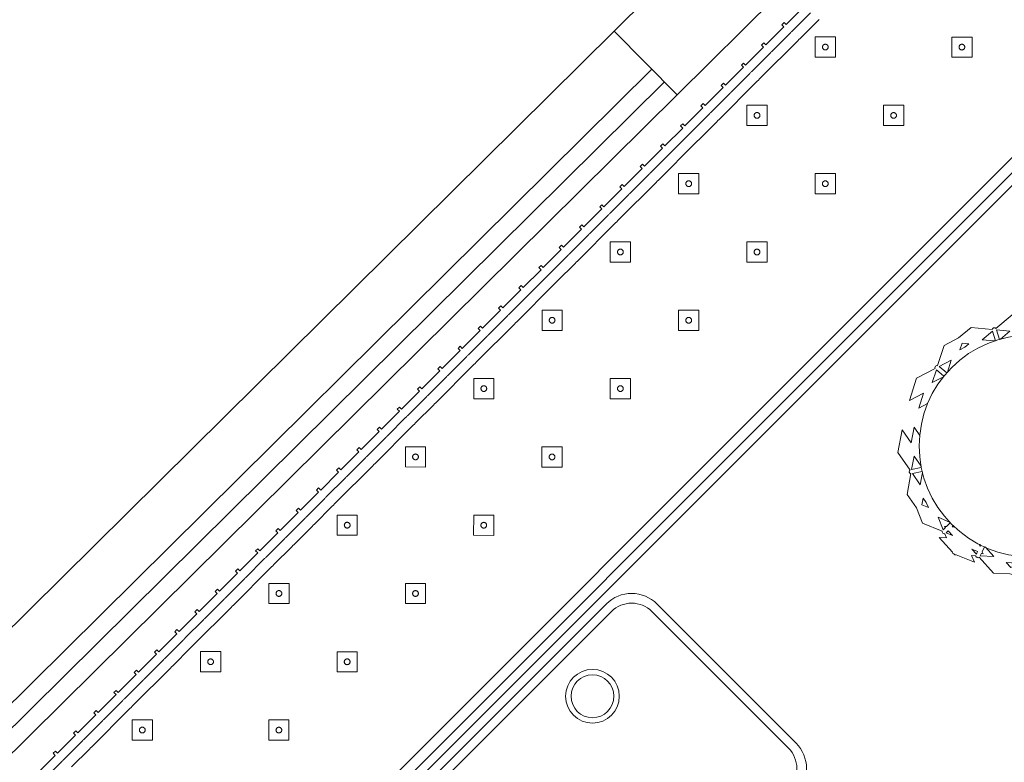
# Model space of a CAD drawing. Header units: metres. Extents: x 2232.4 to 2275.2, y 411.9 to 437.5.
# Tile 5 of 16: x 2241.7 to 2244.5, y 434.3 to 436.4. Entities that reach past the tile are written whole.
import ezdxf

# ---------------------------------------------------------------- set-up
doc = ezdxf.new("R2010")
doc.units = ezdxf.units.M
doc.layers.add('DOOR', color=5, linetype='Continuous')
doc.layers.add('WALL NEW', color=40, linetype='Continuous')
for name, color, linetype, lineweight in [('NC_N1_BANQUETTES', 7, 'Continuous', 13), ('NC_N1_PLANTS', 7, 'Continuous', 13), ('NC_N1_TABLES', 7, 'Continuous', 13)]:
    doc.layers.add(name, color=color, linetype=linetype, lineweight=lineweight)

# ---------------------------------------------------------------- blocks, each defined once
blk = doc.blocks.new('RP_MODERN_EXTENDED_TRIANGLE_L')
at = {"color": 0, "linetype": 'Continuous', "lineweight": -2}
for points in [[(3.96, 0.035), (3.889, 0.035), (3.889, 0.027), (3.88, 0.027), (3.88, 0.035), (3.809, 0.035), (3.809, 0.027), (3.8, 0.027), (3.8, 0.035), (3.729, 0.035), (3.729, 0.027), (3.72, 0.027), (3.72, 0.035), (3.649, 0.035), (3.649, 0.027), (3.64, 0.027), (3.64, 0.035), (3.569, 0.035), (3.569, 0.027), (3.56, 0.027), (3.56, 0.035), (3.489, 0.035), (3.489, 0.027), (3.48, 0.027), (3.48, 0.035), (3.409, 0.035), (3.409, 0.027), (3.4, 0.027), (3.4, 0.035), (3.329, 0.035), (3.329, 0.027), (3.32, 0.027), (3.32, 0.035), (3.249, 0.035), (3.249, 0.027), (3.24, 0.027), (3.24, 0.035), (3.169, 0.035), (3.169, 0.027), (3.16, 0.027), (3.16, 0.035), (3.089, 0.035), (3.089, 0.027), (3.08, 0.027), (3.08, 0.035), (3.009, 0.035), (3.009, 0.027), (3, 0.027), (3, 0.035), (2.929, 0.035), (2.929, 0.027), (2.92, 0.027), (2.92, 0.035), (2.849, 0.035), (2.849, 0.027), (2.84, 0.027), (2.84, 0.035), (2.769, 0.035), (2.769, 0.027), (2.76, 0.027), (2.76, 0.035), (2.689, 0.035), (2.689, 0.027), (2.68, 0.027), (2.68, 0.035), (2.609, 0.035), (2.609, 0.027), (2.6, 0.027), (2.6, 0.035), (2.529, 0.035), (2.529, 0.027), (2.52, 0.027), (2.52, 0.035), (2.449, 0.035), (2.449, 0.027), (2.44, 0.027), (2.44, 0.035), (2.369, 0.035), (2.369, 0.027), (2.36, 0.027), (2.36, 0.035), (2.289, 0.035), (2.289, 0.027), (2.28, 0.027), (2.28, 0.035), (2.209, 0.035), (2.209, 0.027), (2.2, 0.027), (2.2, 0.035), (2.129, 0.035), (2.129, 0.027), (2.12, 0.027), (2.12, 0.035), (2.049, 0.035), (2.049, 0.027), (2.04, 0.027), (2.04, 0.035), (1.969, 0.035), (1.969, 0.027), (1.96, 0.027), (1.96, 0.035), (1.889, 0.035), (1.889, 0.027), (1.88, 0.027), (1.88, 0.035), (1.809, 0.035), (1.809, 0.027), (1.8, 0.027), (1.8, 0.035), (1.729, 0.035), (1.729, 0.027), (1.72, 0.027), (1.72, 0.035), (1.649, 0.035), (1.649, 0.027), (1.64, 0.027), (1.64, 0.035), (1.569, 0.035), (1.569, 0.027), (1.56, 0.027), (1.56, 0.035), (1.489, 0.035), (1.489, 0.027), (1.48, 0.027), (1.48, 0.035), (1.409, 0.035), (1.409, 0.027), (1.4, 0.027), (1.4, 0.035), (1.329, 0.035), (1.329, 0.027), (1.32, 0.027), (1.32, 0.035), (1.249, 0.035), (1.249, 0.027), (1.24, 0.027), (1.24, 0.035), (1.169, 0.035), (1.169, 0.027), (1.16, 0.027), (1.16, 0.035), (1.089, 0.035), (1.089, 0.027), (1.08, 0.027), (1.08, 0.035), (1.009, 0.035), (1.009, 0.027), (1, 0.027), (1, 0.035), (0.929, 0.035)], [(0.8, 0.8), (4.1, 0.8)], [(3.96, 0.06), (3.889, 0.06), (3.8865, 0.0599), (3.8845, 0.0596), (3.8825, 0.0599), (3.88, 0.06), (3.809, 0.06), (3.8065, 0.0599), (3.8045, 0.0596), (3.8025, 0.0599), (3.8, 0.06), (3.729, 0.06), (3.7265, 0.0599), (3.7245, 0.0596), (3.7225, 0.0599), (3.72, 0.06), (3.649, 0.06), (3.6465, 0.0599), (3.6445, 0.0596), (3.6425, 0.0599), (3.64, 0.06), (3.569, 0.06), (3.5665, 0.0599), (3.5645, 0.0596), (3.5625, 0.0599), (3.56, 0.06), (3.489, 0.06), (3.4865, 0.0599), (3.4845, 0.0596), (3.4825, 0.0599), (3.48, 0.06), (3.409, 0.06), (3.4065, 0.0599), (3.4045, 0.0596), (3.4025, 0.0599), (3.4, 0.06), (3.329, 0.06), (3.3265, 0.0599), (3.3245, 0.0596), (3.3225, 0.0599), (3.32, 0.06), (3.249, 0.06), (3.2465, 0.0599), (3.2445, 0.0596), (3.2425, 0.0599), (3.24, 0.06), (3.169, 0.06), (3.1665, 0.0599), (3.1645, 0.0596), (3.1625, 0.0599), (3.16, 0.06), (3.089, 0.06), (3.0865, 0.0599), (3.0845, 0.0596), (3.0825, 0.0599), (3.08, 0.06), (3.009, 0.06), (3.0065, 0.0599), (3.0045, 0.0596), (3.0025, 0.0599), (3, 0.06), (2.929, 0.06), (2.9265, 0.0599), (2.9245, 0.0596), (2.9225, 0.0599), (2.92, 0.06), (2.849, 0.06), (2.8465, 0.0599), (2.8445, 0.0596), (2.8425, 0.0599), (2.84, 0.06), (2.769, 0.06), (2.7665, 0.0599), (2.7645, 0.0596), (2.7625, 0.0599), (2.76, 0.06), (2.689, 0.06), (2.6865, 0.0599), (2.6845, 0.0596), (2.6825, 0.0599), (2.68, 0.06), (2.609, 0.06), (2.6065, 0.0599), (2.6045, 0.0596), (2.6025, 0.0599), (2.6, 0.06), (2.529, 0.06), (2.5265, 0.0599), (2.5245, 0.0596), (2.5225, 0.0599), (2.52, 0.06), (2.449, 0.06), (2.4465, 0.0599), (2.4445, 0.0596), (2.4425, 0.0599), (2.44, 0.06), (2.369, 0.06), (2.3665, 0.0599), (2.3645, 0.0596), (2.3625, 0.0599), (2.36, 0.06), (2.289, 0.06), (2.2865, 0.0599), (2.2845, 0.0596), (2.2825, 0.0599), (2.28, 0.06), (2.209, 0.06), (2.2065, 0.0599), (2.2045, 0.0596), (2.2025, 0.0599), (2.2, 0.06), (2.129, 0.06), (2.1265, 0.0599), (2.1245, 0.0596), (2.1225, 0.0599), (2.12, 0.06), (2.049, 0.06), (2.0465, 0.0599), (2.0445, 0.0596), (2.0425, 0.0599), (2.04, 0.06), (1.969, 0.06), (1.9665, 0.0599), (1.9645, 0.0596), (1.9625, 0.0599), (1.96, 0.06), (1.889, 0.06), (1.8865, 0.0599), (1.8845, 0.0596), (1.8825, 0.0599), (1.88, 0.06), (1.809, 0.06), (1.8065, 0.0599), (1.8045, 0.0596), (1.8025, 0.0599), (1.8, 0.06), (1.729, 0.06), (1.7265, 0.0599), (1.7245, 0.0596), (1.7225, 0.0599), (1.72, 0.06), (1.649, 0.06), (1.6465, 0.0599), (1.6445, 0.0596), (1.6425, 0.0599), (1.64, 0.06), (1.569, 0.06), (1.5665, 0.0599), (1.5645, 0.0596), (1.5625, 0.0599), (1.56, 0.06), (1.489, 0.06), (1.4865, 0.0599), (1.4845, 0.0596), (1.4825, 0.0599), (1.48, 0.06), (1.409, 0.06), (1.4065, 0.0599), (1.4045, 0.0596), (1.4025, 0.0599), (1.4, 0.06), (1.329, 0.06), (1.3265, 0.0599), (1.3245, 0.0596), (1.3225, 0.0599), (1.32, 0.06), (1.249, 0.06), (1.2465, 0.0599), (1.2445, 0.0596), (1.2425, 0.0599), (1.24, 0.06), (1.169, 0.06), (1.1665, 0.0599), (1.1645, 0.0596), (1.1625, 0.0599), (1.16, 0.06), (1.089, 0.06), (1.0865, 0.0599), (1.0845, 0.0596), (1.0825, 0.0599), (1.08, 0.06), (1.009, 0.06), (1.0065, 0.0599), (1.0045, 0.0596), (1.0025, 0.0599), (1, 0.06), (0.929, 0.06)], [(0.8, 0.775), (4.1, 0.775)], [(3.88, 0.09), (3.809, 0.09), (3.8045, 0.0898), (3.8, 0.09), (3.729, 0.09), (3.7245, 0.0898), (3.72, 0.09), (3.649, 0.09), (3.6445, 0.0898), (3.64, 0.09), (3.569, 0.09), (3.5645, 0.0898), (3.56, 0.09), (3.489, 0.09), (3.4845, 0.0898), (3.48, 0.09), (3.409, 0.09), (3.4045, 0.0898), (3.4, 0.09), (3.329, 0.09), (3.3245, 0.0898), (3.32, 0.09), (3.249, 0.09), (3.2445, 0.0898), (3.24, 0.09), (3.169, 0.09), (3.1645, 0.0898), (3.16, 0.09), (3.089, 0.09), (3.0845, 0.0898), (3.08, 0.09), (3.009, 0.09), (3.0045, 0.0898), (3, 0.09), (2.929, 0.09), (2.9245, 0.0898), (2.92, 0.09), (2.849, 0.09), (2.8445, 0.0898), (2.84, 0.09), (2.769, 0.09), (2.7645, 0.0898), (2.76, 0.09), (2.689, 0.09), (2.6845, 0.0898), (2.68, 0.09), (2.609, 0.09), (2.6045, 0.0898), (2.6, 0.09), (2.529, 0.09), (2.5245, 0.0898), (2.52, 0.09), (2.449, 0.09), (2.4445, 0.0898), (2.44, 0.09), (2.369, 0.09), (2.3645, 0.0898), (2.36, 0.09), (2.289, 0.09), (2.2845, 0.0898), (2.28, 0.09), (2.209, 0.09), (2.2045, 0.0898), (2.2, 0.09), (2.129, 0.09), (2.1245, 0.0898), (2.12, 0.09), (2.049, 0.09), (2.0445, 0.0898), (2.04, 0.09), (1.969, 0.09), (1.9645, 0.0898), (1.96, 0.09), (1.889, 0.09), (1.8845, 0.0898), (1.88, 0.09), (1.809, 0.09), (1.8045, 0.0898), (1.8, 0.09), (1.729, 0.09), (1.7245, 0.0898), (1.72, 0.09), (1.649, 0.09), (1.6445, 0.0898), (1.64, 0.09), (1.569, 0.09), (1.5645, 0.0898), (1.56, 0.09), (1.489, 0.09), (1.4845, 0.0898), (1.48, 0.09), (1.409, 0.09), (1.4045, 0.0898), (1.4, 0.09), (1.329, 0.09), (1.3245, 0.0898), (1.32, 0.09), (1.249, 0.09), (1.2445, 0.0898), (1.24, 0.09), (1.169, 0.09), (1.1645, 0.0898), (1.16, 0.09), (1.089, 0.09), (1.0845, 0.0898), (1.08, 0.09), (1.009, 0.09), (1.0045, 0.0898), (1, 0.09), (0.929, 0.09), (0.9245, 0.0898)], [(0.8, 0.745), (4.1, 0.745)]]:
    blk.add_lwpolyline(points, dxfattribs=at)
for points in [[(0.697, 0.387), (0.737, 0.427), (0.697, 0.467), (0.657, 0.427)], [(0.967, 0.387), (1.007, 0.427), (0.967, 0.467), (0.927, 0.427)], [(1.237, 0.387), (1.277, 0.427), (1.237, 0.467), (1.197, 0.427)], [(1.507, 0.387), (1.547, 0.427), (1.507, 0.467), (1.467, 0.427)], [(1.777, 0.387), (1.817, 0.427), (1.777, 0.467), (1.737, 0.427)], [(2.047, 0.387), (2.087, 0.427), (2.047, 0.467), (2.007, 0.427)], [(2.317, 0.387), (2.357, 0.427), (2.317, 0.467), (2.277, 0.427)], [(2.587, 0.387), (2.627, 0.427), (2.587, 0.467), (2.547, 0.427)], [(2.857, 0.387), (2.897, 0.427), (2.857, 0.467), (2.817, 0.427)], [(3.127, 0.387), (3.167, 0.427), (3.127, 0.467), (3.087, 0.427)], [(3.397, 0.387), (3.437, 0.427), (3.397, 0.467), (3.357, 0.427)], [(0.705, 0.427), (0.705, 0.4262), (0.7048, 0.4254), (0.7047, 0.4247), (0.7044, 0.4239), (0.7041, 0.4232), (0.7037, 0.4226), (0.7032, 0.4219), (0.7027, 0.4213), (0.7021, 0.4208), (0.7014, 0.4203), (0.7008, 0.4199), (0.7001, 0.4196), (0.6993, 0.4193), (0.6986, 0.4192), (0.6978, 0.419), (0.697, 0.419), (0.6962, 0.419), (0.6954, 0.4192), (0.6947, 0.4193), (0.6939, 0.4196), (0.6932, 0.4199), (0.6926, 0.4203), (0.6919, 0.4208), (0.6913, 0.4213), (0.6908, 0.4219), (0.6903, 0.4226), (0.6899, 0.4232), (0.6896, 0.4239), (0.6893, 0.4247), (0.6892, 0.4254), (0.689, 0.4262), (0.689, 0.427), (0.689, 0.4278), (0.6892, 0.4286), (0.6893, 0.4293), (0.6896, 0.4301), (0.6899, 0.4308), (0.6903, 0.4314), (0.6908, 0.4321), (0.6913, 0.4327), (0.6919, 0.4332), (0.6926, 0.4337), (0.6932, 0.4341), (0.6939, 0.4344), (0.6947, 0.4347), (0.6954, 0.4348), (0.6962, 0.435), (0.697, 0.435), (0.6978, 0.435), (0.6986, 0.4348), (0.6993, 0.4347), (0.7001, 0.4344), (0.7008, 0.4341), (0.7014, 0.4337), (0.7021, 0.4332), (0.7027, 0.4327), (0.7032, 0.4321), (0.7037, 0.4314), (0.7041, 0.4308), (0.7044, 0.4301), (0.7047, 0.4293), (0.7048, 0.4286), (0.705, 0.4278)], [(0.975, 0.427), (0.975, 0.4262), (0.9748, 0.4254), (0.9747, 0.4247), (0.9744, 0.4239), (0.9741, 0.4232), (0.9737, 0.4226), (0.9732, 0.4219), (0.9727, 0.4213), (0.9721, 0.4208), (0.9714, 0.4203), (0.9708, 0.4199), (0.9701, 0.4196), (0.9693, 0.4193), (0.9686, 0.4192), (0.9678, 0.419), (0.967, 0.419), (0.9662, 0.419), (0.9654, 0.4192), (0.9647, 0.4193), (0.9639, 0.4196), (0.9632, 0.4199), (0.9626, 0.4203), (0.9619, 0.4208), (0.9613, 0.4213), (0.9608, 0.4219), (0.9603, 0.4226), (0.9599, 0.4232), (0.9596, 0.4239), (0.9593, 0.4247), (0.9592, 0.4254), (0.959, 0.4262), (0.959, 0.427), (0.959, 0.4278), (0.9592, 0.4286), (0.9593, 0.4293), (0.9596, 0.4301), (0.9599, 0.4308), (0.9603, 0.4314), (0.9608, 0.4321), (0.9613, 0.4327), (0.9619, 0.4332), (0.9626, 0.4337), (0.9632, 0.4341), (0.9639, 0.4344), (0.9647, 0.4347), (0.9654, 0.4348), (0.9662, 0.435), (0.967, 0.435), (0.9678, 0.435), (0.9686, 0.4348), (0.9693, 0.4347), (0.9701, 0.4344), (0.9708, 0.4341), (0.9714, 0.4337), (0.9721, 0.4332), (0.9727, 0.4327), (0.9732, 0.4321), (0.9737, 0.4314), (0.9741, 0.4308), (0.9744, 0.4301), (0.9747, 0.4293), (0.9748, 0.4286), (0.975, 0.4278)], [(1.245, 0.427), (1.245, 0.4262), (1.2448, 0.4254), (1.2447, 0.4247), (1.2444, 0.4239), (1.2441, 0.4232), (1.2437, 0.4226), (1.2432, 0.4219), (1.2427, 0.4213), (1.2421, 0.4208), (1.2414, 0.4203), (1.2408, 0.4199), (1.2401, 0.4196), (1.2393, 0.4193), (1.2386, 0.4192), (1.2378, 0.419), (1.237, 0.419), (1.2362, 0.419), (1.2354, 0.4192), (1.2347, 0.4193), (1.2339, 0.4196), (1.2332, 0.4199), (1.2326, 0.4203), (1.2319, 0.4208), (1.2313, 0.4213), (1.2308, 0.4219), (1.2303, 0.4226), (1.2299, 0.4232), (1.2296, 0.4239), (1.2293, 0.4247), (1.2292, 0.4254), (1.229, 0.4262), (1.229, 0.427), (1.229, 0.4278), (1.2292, 0.4286), (1.2293, 0.4293), (1.2296, 0.4301), (1.2299, 0.4308), (1.2303, 0.4314), (1.2308, 0.4321), (1.2313, 0.4327), (1.2319, 0.4332), (1.2326, 0.4337), (1.2332, 0.4341), (1.2339, 0.4344), (1.2347, 0.4347), (1.2354, 0.4348), (1.2362, 0.435), (1.237, 0.435), (1.2378, 0.435), (1.2386, 0.4348), (1.2393, 0.4347), (1.2401, 0.4344), (1.2408, 0.4341), (1.2414, 0.4337), (1.2421, 0.4332), (1.2427, 0.4327), (1.2432, 0.4321), (1.2437, 0.4314), (1.2441, 0.4308), (1.2444, 0.4301), (1.2447, 0.4293), (1.2448, 0.4286), (1.245, 0.4278)], [(1.515, 0.427), (1.515, 0.4262), (1.5148, 0.4254), (1.5147, 0.4247), (1.5144, 0.4239), (1.5141, 0.4232), (1.5137, 0.4226), (1.5132, 0.4219), (1.5127, 0.4213), (1.5121, 0.4208), (1.5114, 0.4203), (1.5108, 0.4199), (1.5101, 0.4196), (1.5093, 0.4193), (1.5086, 0.4192), (1.5078, 0.419), (1.507, 0.419), (1.5062, 0.419), (1.5054, 0.4192), (1.5047, 0.4193), (1.5039, 0.4196), (1.5032, 0.4199), (1.5026, 0.4203), (1.5019, 0.4208), (1.5013, 0.4213), (1.5008, 0.4219), (1.5003, 0.4226), (1.4999, 0.4232), (1.4996, 0.4239), (1.4993, 0.4247), (1.4992, 0.4254), (1.499, 0.4262), (1.499, 0.427), (1.499, 0.4278), (1.4992, 0.4286), (1.4993, 0.4293), (1.4996, 0.4301), (1.4999, 0.4308), (1.5003, 0.4314), (1.5008, 0.4321), (1.5013, 0.4327), (1.5019, 0.4332), (1.5026, 0.4337), (1.5032, 0.4341), (1.5039, 0.4344), (1.5047, 0.4347), (1.5054, 0.4348), (1.5062, 0.435), (1.507, 0.435), (1.5078, 0.435), (1.5086, 0.4348), (1.5093, 0.4347), (1.5101, 0.4344), (1.5108, 0.4341), (1.5114, 0.4337), (1.5121, 0.4332), (1.5127, 0.4327), (1.5132, 0.4321), (1.5137, 0.4314), (1.5141, 0.4308), (1.5144, 0.4301), (1.5147, 0.4293), (1.5148, 0.4286), (1.515, 0.4278)], [(1.785, 0.427), (1.785, 0.4262), (1.7848, 0.4254), (1.7847, 0.4247), (1.7844, 0.4239), (1.7841, 0.4232), (1.7837, 0.4226), (1.7832, 0.4219), (1.7827, 0.4213), (1.7821, 0.4208), (1.7814, 0.4203), (1.7808, 0.4199), (1.7801, 0.4196), (1.7793, 0.4193), (1.7786, 0.4192), (1.7778, 0.419), (1.777, 0.419), (1.7762, 0.419), (1.7754, 0.4192), (1.7747, 0.4193), (1.7739, 0.4196), (1.7732, 0.4199), (1.7726, 0.4203), (1.7719, 0.4208), (1.7713, 0.4213), (1.7708, 0.4219), (1.7703, 0.4226), (1.7699, 0.4232), (1.7696, 0.4239), (1.7693, 0.4247), (1.7692, 0.4254), (1.769, 0.4262), (1.769, 0.427), (1.769, 0.4278), (1.7692, 0.4286), (1.7693, 0.4293), (1.7696, 0.4301), (1.7699, 0.4308), (1.7703, 0.4314), (1.7708, 0.4321), (1.7713, 0.4327), (1.7719, 0.4332), (1.7726, 0.4337), (1.7732, 0.4341), (1.7739, 0.4344), (1.7747, 0.4347), (1.7754, 0.4348), (1.7762, 0.435), (1.777, 0.435), (1.7778, 0.435), (1.7786, 0.4348), (1.7793, 0.4347), (1.7801, 0.4344), (1.7808, 0.4341), (1.7814, 0.4337), (1.7821, 0.4332), (1.7827, 0.4327), (1.7832, 0.4321), (1.7837, 0.4314), (1.7841, 0.4308), (1.7844, 0.4301), (1.7847, 0.4293), (1.7848, 0.4286), (1.785, 0.4278)], [(2.055, 0.427), (2.055, 0.4262), (2.0548, 0.4254), (2.0547, 0.4247), (2.0544, 0.4239), (2.0541, 0.4232), (2.0537, 0.4226), (2.0532, 0.4219), (2.0527, 0.4213), (2.0521, 0.4208), (2.0514, 0.4203), (2.0508, 0.4199), (2.0501, 0.4196), (2.0493, 0.4193), (2.0486, 0.4192), (2.0478, 0.419), (2.047, 0.419), (2.0462, 0.419), (2.0454, 0.4192), (2.0447, 0.4193), (2.0439, 0.4196), (2.0432, 0.4199), (2.0426, 0.4203), (2.0419, 0.4208), (2.0413, 0.4213), (2.0408, 0.4219), (2.0403, 0.4226), (2.0399, 0.4232), (2.0396, 0.4239), (2.0393, 0.4247), (2.0392, 0.4254), (2.039, 0.4262), (2.039, 0.427), (2.039, 0.4278), (2.0392, 0.4286), (2.0393, 0.4293), (2.0396, 0.4301), (2.0399, 0.4308), (2.0403, 0.4314), (2.0408, 0.4321), (2.0413, 0.4327), (2.0419, 0.4332), (2.0426, 0.4337), (2.0432, 0.4341), (2.0439, 0.4344), (2.0447, 0.4347), (2.0454, 0.4348), (2.0462, 0.435), (2.047, 0.435), (2.0478, 0.435), (2.0486, 0.4348), (2.0493, 0.4347), (2.0501, 0.4344), (2.0508, 0.4341), (2.0514, 0.4337), (2.0521, 0.4332), (2.0527, 0.4327), (2.0532, 0.4321), (2.0537, 0.4314), (2.0541, 0.4308), (2.0544, 0.4301), (2.0547, 0.4293), (2.0548, 0.4286), (2.055, 0.4278)], [(2.325, 0.427), (2.325, 0.4262), (2.3248, 0.4254), (2.3247, 0.4247), (2.3244, 0.4239), (2.3241, 0.4232), (2.3237, 0.4226), (2.3232, 0.4219), (2.3227, 0.4213), (2.3221, 0.4208), (2.3214, 0.4203), (2.3208, 0.4199), (2.3201, 0.4196), (2.3193, 0.4193), (2.3186, 0.4192), (2.3178, 0.419), (2.317, 0.419), (2.3162, 0.419), (2.3154, 0.4192), (2.3147, 0.4193), (2.3139, 0.4196), (2.3132, 0.4199), (2.3126, 0.4203), (2.3119, 0.4208), (2.3113, 0.4213), (2.3108, 0.4219), (2.3103, 0.4226), (2.3099, 0.4232), (2.3096, 0.4239), (2.3093, 0.4247), (2.3092, 0.4254), (2.309, 0.4262), (2.309, 0.427), (2.309, 0.4278), (2.3092, 0.4286), (2.3093, 0.4293), (2.3096, 0.4301), (2.3099, 0.4308), (2.3103, 0.4314), (2.3108, 0.4321), (2.3113, 0.4327), (2.3119, 0.4332), (2.3126, 0.4337), (2.3132, 0.4341), (2.3139, 0.4344), (2.3147, 0.4347), (2.3154, 0.4348), (2.3162, 0.435), (2.317, 0.435), (2.3178, 0.435), (2.3186, 0.4348), (2.3193, 0.4347), (2.3201, 0.4344), (2.3208, 0.4341), (2.3214, 0.4337), (2.3221, 0.4332), (2.3227, 0.4327), (2.3232, 0.4321), (2.3237, 0.4314), (2.3241, 0.4308), (2.3244, 0.4301), (2.3247, 0.4293), (2.3248, 0.4286), (2.325, 0.4278)], [(2.595, 0.427), (2.595, 0.4262), (2.5948, 0.4254), (2.5947, 0.4247), (2.5944, 0.4239), (2.5941, 0.4232), (2.5937, 0.4226), (2.5932, 0.4219), (2.5927, 0.4213), (2.5921, 0.4208), (2.5914, 0.4203), (2.5908, 0.4199), (2.5901, 0.4196), (2.5893, 0.4193), (2.5886, 0.4192), (2.5878, 0.419), (2.587, 0.419), (2.5862, 0.419), (2.5854, 0.4192), (2.5847, 0.4193), (2.5839, 0.4196), (2.5832, 0.4199), (2.5826, 0.4203), (2.5819, 0.4208), (2.5813, 0.4213), (2.5808, 0.4219), (2.5803, 0.4226), (2.5799, 0.4232), (2.5796, 0.4239), (2.5793, 0.4247), (2.5792, 0.4254), (2.579, 0.4262), (2.579, 0.427), (2.579, 0.4278), (2.5792, 0.4286), (2.5793, 0.4293), (2.5796, 0.4301), (2.5799, 0.4308), (2.5803, 0.4314), (2.5808, 0.4321), (2.5813, 0.4327), (2.5819, 0.4332), (2.5826, 0.4337), (2.5832, 0.4341), (2.5839, 0.4344), (2.5847, 0.4347), (2.5854, 0.4348), (2.5862, 0.435), (2.587, 0.435), (2.5878, 0.435), (2.5886, 0.4348), (2.5893, 0.4347), (2.5901, 0.4344), (2.5908, 0.4341), (2.5914, 0.4337), (2.5921, 0.4332), (2.5927, 0.4327), (2.5932, 0.4321), (2.5937, 0.4314), (2.5941, 0.4308), (2.5944, 0.4301), (2.5947, 0.4293), (2.5948, 0.4286), (2.595, 0.4278)], [(2.865, 0.427), (2.865, 0.4262), (2.8648, 0.4254), (2.8647, 0.4247), (2.8644, 0.4239), (2.8641, 0.4232), (2.8637, 0.4226), (2.8632, 0.4219), (2.8627, 0.4213), (2.8621, 0.4208), (2.8614, 0.4203), (2.8608, 0.4199), (2.8601, 0.4196), (2.8593, 0.4193), (2.8586, 0.4192), (2.8578, 0.419), (2.857, 0.419), (2.8562, 0.419), (2.8554, 0.4192), (2.8547, 0.4193), (2.8539, 0.4196), (2.8532, 0.4199), (2.8526, 0.4203), (2.8519, 0.4208), (2.8513, 0.4213), (2.8508, 0.4219), (2.8503, 0.4226), (2.8499, 0.4232), (2.8496, 0.4239), (2.8493, 0.4247), (2.8492, 0.4254), (2.849, 0.4262), (2.849, 0.427), (2.849, 0.4278), (2.8492, 0.4286), (2.8493, 0.4293), (2.8496, 0.4301), (2.8499, 0.4308), (2.8503, 0.4314), (2.8508, 0.4321), (2.8513, 0.4327), (2.8519, 0.4332), (2.8526, 0.4337), (2.8532, 0.4341), (2.8539, 0.4344), (2.8547, 0.4347), (2.8554, 0.4348), (2.8562, 0.435), (2.857, 0.435), (2.8578, 0.435), (2.8586, 0.4348), (2.8593, 0.4347), (2.8601, 0.4344), (2.8608, 0.4341), (2.8614, 0.4337), (2.8621, 0.4332), (2.8627, 0.4327), (2.8632, 0.4321), (2.8637, 0.4314), (2.8641, 0.4308), (2.8644, 0.4301), (2.8647, 0.4293), (2.8648, 0.4286), (2.865, 0.4278)], [(3.135, 0.427), (3.135, 0.4262), (3.1348, 0.4254), (3.1347, 0.4247), (3.1344, 0.4239), (3.1341, 0.4232), (3.1337, 0.4226), (3.1332, 0.4219), (3.1327, 0.4213), (3.1321, 0.4208), (3.1314, 0.4203), (3.1308, 0.4199), (3.1301, 0.4196), (3.1293, 0.4193), (3.1286, 0.4192), (3.1278, 0.419), (3.127, 0.419), (3.1262, 0.419), (3.1254, 0.4192), (3.1247, 0.4193), (3.1239, 0.4196), (3.1232, 0.4199), (3.1226, 0.4203), (3.1219, 0.4208), (3.1213, 0.4213), (3.1208, 0.4219), (3.1203, 0.4226), (3.1199, 0.4232), (3.1196, 0.4239), (3.1193, 0.4247), (3.1192, 0.4254), (3.119, 0.4262), (3.119, 0.427), (3.119, 0.4278), (3.1192, 0.4286), (3.1193, 0.4293), (3.1196, 0.4301), (3.1199, 0.4308), (3.1203, 0.4314), (3.1208, 0.4321), (3.1213, 0.4327), (3.1219, 0.4332), (3.1226, 0.4337), (3.1232, 0.4341), (3.1239, 0.4344), (3.1247, 0.4347), (3.1254, 0.4348), (3.1262, 0.435), (3.127, 0.435), (3.1278, 0.435), (3.1286, 0.4348), (3.1293, 0.4347), (3.1301, 0.4344), (3.1308, 0.4341), (3.1314, 0.4337), (3.1321, 0.4332), (3.1327, 0.4327), (3.1332, 0.4321), (3.1337, 0.4314), (3.1341, 0.4308), (3.1344, 0.4301), (3.1347, 0.4293), (3.1348, 0.4286), (3.135, 0.4278)], [(3.405, 0.427), (3.405, 0.4262), (3.4048, 0.4254), (3.4047, 0.4247), (3.4044, 0.4239), (3.4041, 0.4232), (3.4037, 0.4226), (3.4032, 0.4219), (3.4027, 0.4213), (3.4021, 0.4208), (3.4014, 0.4203), (3.4008, 0.4199), (3.4001, 0.4196), (3.3993, 0.4193), (3.3986, 0.4192), (3.3978, 0.419), (3.397, 0.419), (3.3962, 0.419), (3.3954, 0.4192), (3.3947, 0.4193), (3.3939, 0.4196), (3.3932, 0.4199), (3.3926, 0.4203), (3.3919, 0.4208), (3.3913, 0.4213), (3.3908, 0.4219), (3.3903, 0.4226), (3.3899, 0.4232), (3.3896, 0.4239), (3.3893, 0.4247), (3.3892, 0.4254), (3.389, 0.4262), (3.389, 0.427), (3.389, 0.4278), (3.3892, 0.4286), (3.3893, 0.4293), (3.3896, 0.4301), (3.3899, 0.4308), (3.3903, 0.4314), (3.3908, 0.4321), (3.3913, 0.4327), (3.3919, 0.4332), (3.3926, 0.4337), (3.3932, 0.4341), (3.3939, 0.4344), (3.3947, 0.4347), (3.3954, 0.4348), (3.3962, 0.435), (3.397, 0.435), (3.3978, 0.435), (3.3986, 0.4348), (3.3993, 0.4347), (3.4001, 0.4344), (3.4008, 0.4341), (3.4014, 0.4337), (3.4021, 0.4332), (3.4027, 0.4327), (3.4032, 0.4321), (3.4037, 0.4314), (3.4041, 0.4308), (3.4044, 0.4301), (3.4047, 0.4293), (3.4048, 0.4286), (3.405, 0.4278)], [(0.967, 0.117), (1.007, 0.157), (0.967, 0.197), (0.927, 0.157)], [(1.237, 0.117), (1.277, 0.157), (1.237, 0.197), (1.197, 0.157)], [(1.507, 0.117), (1.547, 0.157), (1.507, 0.197), (1.467, 0.157)], [(1.777, 0.117), (1.817, 0.157), (1.777, 0.197), (1.737, 0.157)], [(2.047, 0.117), (2.087, 0.157), (2.047, 0.197), (2.007, 0.157)], [(2.317, 0.117), (2.357, 0.157), (2.317, 0.197), (2.277, 0.157)], [(2.587, 0.117), (2.627, 0.157), (2.587, 0.197), (2.547, 0.157)], [(2.857, 0.117), (2.897, 0.157), (2.857, 0.197), (2.817, 0.157)], [(3.127, 0.117), (3.167, 0.157), (3.127, 0.197), (3.087, 0.157)], [(3.397, 0.117), (3.437, 0.157), (3.397, 0.197), (3.357, 0.157)], [(3.667, 0.117), (3.707, 0.157), (3.667, 0.197), (3.627, 0.157)], [(0.975, 0.157), (0.975, 0.1562), (0.9748, 0.1554), (0.9747, 0.1547), (0.9744, 0.1539), (0.9741, 0.1532), (0.9737, 0.1526), (0.9732, 0.1519), (0.9727, 0.1513), (0.9721, 0.1508), (0.9714, 0.1503), (0.9708, 0.1499), (0.9701, 0.1496), (0.9693, 0.1493), (0.9686, 0.1492), (0.9678, 0.149), (0.967, 0.149), (0.9662, 0.149), (0.9654, 0.1492), (0.9647, 0.1493), (0.9639, 0.1496), (0.9632, 0.1499), (0.9626, 0.1503), (0.9619, 0.1508), (0.9613, 0.1513), (0.9608, 0.1519), (0.9603, 0.1526), (0.9599, 0.1532), (0.9596, 0.1539), (0.9593, 0.1547), (0.9592, 0.1554), (0.959, 0.1562), (0.959, 0.157), (0.959, 0.1578), (0.9592, 0.1586), (0.9593, 0.1593), (0.9596, 0.1601), (0.9599, 0.1608), (0.9603, 0.1614), (0.9608, 0.1621), (0.9613, 0.1627), (0.9619, 0.1632), (0.9626, 0.1637), (0.9632, 0.1641), (0.9639, 0.1644), (0.9647, 0.1647), (0.9654, 0.1648), (0.9662, 0.165), (0.967, 0.165), (0.9678, 0.165), (0.9686, 0.1648), (0.9693, 0.1647), (0.9701, 0.1644), (0.9708, 0.1641), (0.9714, 0.1637), (0.9721, 0.1632), (0.9727, 0.1627), (0.9732, 0.1621), (0.9737, 0.1614), (0.9741, 0.1608), (0.9744, 0.1601), (0.9747, 0.1593), (0.9748, 0.1586), (0.975, 0.1578)], [(1.245, 0.157), (1.245, 0.1562), (1.2448, 0.1554), (1.2447, 0.1547), (1.2444, 0.1539), (1.2441, 0.1532), (1.2437, 0.1526), (1.2432, 0.1519), (1.2427, 0.1513), (1.2421, 0.1508), (1.2414, 0.1503), (1.2408, 0.1499), (1.2401, 0.1496), (1.2393, 0.1493), (1.2386, 0.1492), (1.2378, 0.149), (1.237, 0.149), (1.2362, 0.149), (1.2354, 0.1492), (1.2347, 0.1493), (1.2339, 0.1496), (1.2332, 0.1499), (1.2326, 0.1503), (1.2319, 0.1508), (1.2313, 0.1513), (1.2308, 0.1519), (1.2303, 0.1526), (1.2299, 0.1532), (1.2296, 0.1539), (1.2293, 0.1547), (1.2292, 0.1554), (1.229, 0.1562), (1.229, 0.157), (1.229, 0.1578), (1.2292, 0.1586), (1.2293, 0.1593), (1.2296, 0.1601), (1.2299, 0.1608), (1.2303, 0.1614), (1.2308, 0.1621), (1.2313, 0.1627), (1.2319, 0.1632), (1.2326, 0.1637), (1.2332, 0.1641), (1.2339, 0.1644), (1.2347, 0.1647), (1.2354, 0.1648), (1.2362, 0.165), (1.237, 0.165), (1.2378, 0.165), (1.2386, 0.1648), (1.2393, 0.1647), (1.2401, 0.1644), (1.2408, 0.1641), (1.2414, 0.1637), (1.2421, 0.1632), (1.2427, 0.1627), (1.2432, 0.1621), (1.2437, 0.1614), (1.2441, 0.1608), (1.2444, 0.1601), (1.2447, 0.1593), (1.2448, 0.1586), (1.245, 0.1578)], [(1.515, 0.157), (1.515, 0.1562), (1.5148, 0.1554), (1.5147, 0.1547), (1.5144, 0.1539), (1.5141, 0.1532), (1.5137, 0.1526), (1.5132, 0.1519), (1.5127, 0.1513), (1.5121, 0.1508), (1.5114, 0.1503), (1.5108, 0.1499), (1.5101, 0.1496), (1.5093, 0.1493), (1.5086, 0.1492), (1.5078, 0.149), (1.507, 0.149), (1.5062, 0.149), (1.5054, 0.1492), (1.5047, 0.1493), (1.5039, 0.1496), (1.5032, 0.1499), (1.5026, 0.1503), (1.5019, 0.1508), (1.5013, 0.1513), (1.5008, 0.1519), (1.5003, 0.1526), (1.4999, 0.1532), (1.4996, 0.1539), (1.4993, 0.1547), (1.4992, 0.1554), (1.499, 0.1562), (1.499, 0.157), (1.499, 0.1578), (1.4992, 0.1586), (1.4993, 0.1593), (1.4996, 0.1601), (1.4999, 0.1608), (1.5003, 0.1614), (1.5008, 0.1621), (1.5013, 0.1627), (1.5019, 0.1632), (1.5026, 0.1637), (1.5032, 0.1641), (1.5039, 0.1644), (1.5047, 0.1647), (1.5054, 0.1648), (1.5062, 0.165), (1.507, 0.165), (1.5078, 0.165), (1.5086, 0.1648), (1.5093, 0.1647), (1.5101, 0.1644), (1.5108, 0.1641), (1.5114, 0.1637), (1.5121, 0.1632), (1.5127, 0.1627), (1.5132, 0.1621), (1.5137, 0.1614), (1.5141, 0.1608), (1.5144, 0.1601), (1.5147, 0.1593), (1.5148, 0.1586), (1.515, 0.1578)], [(1.785, 0.157), (1.785, 0.1562), (1.7848, 0.1554), (1.7847, 0.1547), (1.7844, 0.1539), (1.7841, 0.1532), (1.7837, 0.1526), (1.7832, 0.1519), (1.7827, 0.1513), (1.7821, 0.1508), (1.7814, 0.1503), (1.7808, 0.1499), (1.7801, 0.1496), (1.7793, 0.1493), (1.7786, 0.1492), (1.7778, 0.149), (1.777, 0.149), (1.7762, 0.149), (1.7754, 0.1492), (1.7747, 0.1493), (1.7739, 0.1496), (1.7732, 0.1499), (1.7726, 0.1503), (1.7719, 0.1508), (1.7713, 0.1513), (1.7708, 0.1519), (1.7703, 0.1526), (1.7699, 0.1532), (1.7696, 0.1539), (1.7693, 0.1547), (1.7692, 0.1554), (1.769, 0.1562), (1.769, 0.157), (1.769, 0.1578), (1.7692, 0.1586), (1.7693, 0.1593), (1.7696, 0.1601), (1.7699, 0.1608), (1.7703, 0.1614), (1.7708, 0.1621), (1.7713, 0.1627), (1.7719, 0.1632), (1.7726, 0.1637), (1.7732, 0.1641), (1.7739, 0.1644), (1.7747, 0.1647), (1.7754, 0.1648), (1.7762, 0.165), (1.777, 0.165), (1.7778, 0.165), (1.7786, 0.1648), (1.7793, 0.1647), (1.7801, 0.1644), (1.7808, 0.1641), (1.7814, 0.1637), (1.7821, 0.1632), (1.7827, 0.1627), (1.7832, 0.1621), (1.7837, 0.1614), (1.7841, 0.1608), (1.7844, 0.1601), (1.7847, 0.1593), (1.7848, 0.1586), (1.785, 0.1578)], [(2.055, 0.157), (2.055, 0.1562), (2.0548, 0.1554), (2.0547, 0.1547), (2.0544, 0.1539), (2.0541, 0.1532), (2.0537, 0.1526), (2.0532, 0.1519), (2.0527, 0.1513), (2.0521, 0.1508), (2.0514, 0.1503), (2.0508, 0.1499), (2.0501, 0.1496), (2.0493, 0.1493), (2.0486, 0.1492), (2.0478, 0.149), (2.047, 0.149), (2.0462, 0.149), (2.0454, 0.1492), (2.0447, 0.1493), (2.0439, 0.1496), (2.0432, 0.1499), (2.0426, 0.1503), (2.0419, 0.1508), (2.0413, 0.1513), (2.0408, 0.1519), (2.0403, 0.1526), (2.0399, 0.1532), (2.0396, 0.1539), (2.0393, 0.1547), (2.0392, 0.1554), (2.039, 0.1562), (2.039, 0.157), (2.039, 0.1578), (2.0392, 0.1586), (2.0393, 0.1593), (2.0396, 0.1601), (2.0399, 0.1608), (2.0403, 0.1614), (2.0408, 0.1621), (2.0413, 0.1627), (2.0419, 0.1632), (2.0426, 0.1637), (2.0432, 0.1641), (2.0439, 0.1644), (2.0447, 0.1647), (2.0454, 0.1648), (2.0462, 0.165), (2.047, 0.165), (2.0478, 0.165), (2.0486, 0.1648), (2.0493, 0.1647), (2.0501, 0.1644), (2.0508, 0.1641), (2.0514, 0.1637), (2.0521, 0.1632), (2.0527, 0.1627), (2.0532, 0.1621), (2.0537, 0.1614), (2.0541, 0.1608), (2.0544, 0.1601), (2.0547, 0.1593), (2.0548, 0.1586), (2.055, 0.1578)], [(2.325, 0.157), (2.325, 0.1562), (2.3248, 0.1554), (2.3247, 0.1547), (2.3244, 0.1539), (2.3241, 0.1532), (2.3237, 0.1526), (2.3232, 0.1519), (2.3227, 0.1513), (2.3221, 0.1508), (2.3214, 0.1503), (2.3208, 0.1499), (2.3201, 0.1496), (2.3193, 0.1493), (2.3186, 0.1492), (2.3178, 0.149), (2.317, 0.149), (2.3162, 0.149), (2.3154, 0.1492), (2.3147, 0.1493), (2.3139, 0.1496), (2.3132, 0.1499), (2.3126, 0.1503), (2.3119, 0.1508), (2.3113, 0.1513), (2.3108, 0.1519), (2.3103, 0.1526), (2.3099, 0.1532), (2.3096, 0.1539), (2.3093, 0.1547), (2.3092, 0.1554), (2.309, 0.1562), (2.309, 0.157), (2.309, 0.1578), (2.3092, 0.1586), (2.3093, 0.1593), (2.3096, 0.1601), (2.3099, 0.1608), (2.3103, 0.1614), (2.3108, 0.1621), (2.3113, 0.1627), (2.3119, 0.1632), (2.3126, 0.1637), (2.3132, 0.1641), (2.3139, 0.1644), (2.3147, 0.1647), (2.3154, 0.1648), (2.3162, 0.165), (2.317, 0.165), (2.3178, 0.165), (2.3186, 0.1648), (2.3193, 0.1647), (2.3201, 0.1644), (2.3208, 0.1641), (2.3214, 0.1637), (2.3221, 0.1632), (2.3227, 0.1627), (2.3232, 0.1621), (2.3237, 0.1614), (2.3241, 0.1608), (2.3244, 0.1601), (2.3247, 0.1593), (2.3248, 0.1586), (2.325, 0.1578)], [(2.595, 0.157), (2.595, 0.1562), (2.5948, 0.1554), (2.5947, 0.1547), (2.5944, 0.1539), (2.5941, 0.1532), (2.5937, 0.1526), (2.5932, 0.1519), (2.5927, 0.1513), (2.5921, 0.1508), (2.5914, 0.1503), (2.5908, 0.1499), (2.5901, 0.1496), (2.5893, 0.1493), (2.5886, 0.1492), (2.5878, 0.149), (2.587, 0.149), (2.5862, 0.149), (2.5854, 0.1492), (2.5847, 0.1493), (2.5839, 0.1496), (2.5832, 0.1499), (2.5826, 0.1503), (2.5819, 0.1508), (2.5813, 0.1513), (2.5808, 0.1519), (2.5803, 0.1526), (2.5799, 0.1532), (2.5796, 0.1539), (2.5793, 0.1547), (2.5792, 0.1554), (2.579, 0.1562), (2.579, 0.157), (2.579, 0.1578), (2.5792, 0.1586), (2.5793, 0.1593), (2.5796, 0.1601), (2.5799, 0.1608), (2.5803, 0.1614), (2.5808, 0.1621), (2.5813, 0.1627), (2.5819, 0.1632), (2.5826, 0.1637), (2.5832, 0.1641), (2.5839, 0.1644), (2.5847, 0.1647), (2.5854, 0.1648), (2.5862, 0.165), (2.587, 0.165), (2.5878, 0.165), (2.5886, 0.1648), (2.5893, 0.1647), (2.5901, 0.1644), (2.5908, 0.1641), (2.5914, 0.1637), (2.5921, 0.1632), (2.5927, 0.1627), (2.5932, 0.1621), (2.5937, 0.1614), (2.5941, 0.1608), (2.5944, 0.1601), (2.5947, 0.1593), (2.5948, 0.1586), (2.595, 0.1578)], [(2.865, 0.157), (2.865, 0.1562), (2.8648, 0.1554), (2.8647, 0.1547), (2.8644, 0.1539), (2.8641, 0.1532), (2.8637, 0.1526), (2.8632, 0.1519), (2.8627, 0.1513), (2.8621, 0.1508), (2.8614, 0.1503), (2.8608, 0.1499), (2.8601, 0.1496), (2.8593, 0.1493), (2.8586, 0.1492), (2.8578, 0.149), (2.857, 0.149), (2.8562, 0.149), (2.8554, 0.1492), (2.8547, 0.1493), (2.8539, 0.1496), (2.8532, 0.1499), (2.8526, 0.1503), (2.8519, 0.1508), (2.8513, 0.1513), (2.8508, 0.1519), (2.8503, 0.1526), (2.8499, 0.1532), (2.8496, 0.1539), (2.8493, 0.1547), (2.8492, 0.1554), (2.849, 0.1562), (2.849, 0.157), (2.849, 0.1578), (2.8492, 0.1586), (2.8493, 0.1593), (2.8496, 0.1601), (2.8499, 0.1608), (2.8503, 0.1614), (2.8508, 0.1621), (2.8513, 0.1627), (2.8519, 0.1632), (2.8526, 0.1637), (2.8532, 0.1641), (2.8539, 0.1644), (2.8547, 0.1647), (2.8554, 0.1648), (2.8562, 0.165), (2.857, 0.165), (2.8578, 0.165), (2.8586, 0.1648), (2.8593, 0.1647), (2.8601, 0.1644), (2.8608, 0.1641), (2.8614, 0.1637), (2.8621, 0.1632), (2.8627, 0.1627), (2.8632, 0.1621), (2.8637, 0.1614), (2.8641, 0.1608), (2.8644, 0.1601), (2.8647, 0.1593), (2.8648, 0.1586), (2.865, 0.1578)], [(3.135, 0.157), (3.135, 0.1562), (3.1348, 0.1554), (3.1347, 0.1547), (3.1344, 0.1539), (3.1341, 0.1532), (3.1337, 0.1526), (3.1332, 0.1519), (3.1327, 0.1513), (3.1321, 0.1508), (3.1314, 0.1503), (3.1308, 0.1499), (3.1301, 0.1496), (3.1293, 0.1493), (3.1286, 0.1492), (3.1278, 0.149), (3.127, 0.149), (3.1262, 0.149), (3.1254, 0.1492), (3.1247, 0.1493), (3.1239, 0.1496), (3.1232, 0.1499), (3.1226, 0.1503), (3.1219, 0.1508), (3.1213, 0.1513), (3.1208, 0.1519), (3.1203, 0.1526), (3.1199, 0.1532), (3.1196, 0.1539), (3.1193, 0.1547), (3.1192, 0.1554), (3.119, 0.1562), (3.119, 0.157), (3.119, 0.1578), (3.1192, 0.1586), (3.1193, 0.1593), (3.1196, 0.1601), (3.1199, 0.1608), (3.1203, 0.1614), (3.1208, 0.1621), (3.1213, 0.1627), (3.1219, 0.1632), (3.1226, 0.1637), (3.1232, 0.1641), (3.1239, 0.1644), (3.1247, 0.1647), (3.1254, 0.1648), (3.1262, 0.165), (3.127, 0.165), (3.1278, 0.165), (3.1286, 0.1648), (3.1293, 0.1647), (3.1301, 0.1644), (3.1308, 0.1641), (3.1314, 0.1637), (3.1321, 0.1632), (3.1327, 0.1627), (3.1332, 0.1621), (3.1337, 0.1614), (3.1341, 0.1608), (3.1344, 0.1601), (3.1347, 0.1593), (3.1348, 0.1586), (3.135, 0.1578)], [(3.405, 0.157), (3.405, 0.1562), (3.4048, 0.1554), (3.4047, 0.1547), (3.4044, 0.1539), (3.4041, 0.1532), (3.4037, 0.1526), (3.4032, 0.1519), (3.4027, 0.1513), (3.4021, 0.1508), (3.4014, 0.1503), (3.4008, 0.1499), (3.4001, 0.1496), (3.3993, 0.1493), (3.3986, 0.1492), (3.3978, 0.149), (3.397, 0.149), (3.3962, 0.149), (3.3954, 0.1492), (3.3947, 0.1493), (3.3939, 0.1496), (3.3932, 0.1499), (3.3926, 0.1503), (3.3919, 0.1508), (3.3913, 0.1513), (3.3908, 0.1519), (3.3903, 0.1526), (3.3899, 0.1532), (3.3896, 0.1539), (3.3893, 0.1547), (3.3892, 0.1554), (3.389, 0.1562), (3.389, 0.157), (3.389, 0.1578), (3.3892, 0.1586), (3.3893, 0.1593), (3.3896, 0.1601), (3.3899, 0.1608), (3.3903, 0.1614), (3.3908, 0.1621), (3.3913, 0.1627), (3.3919, 0.1632), (3.3926, 0.1637), (3.3932, 0.1641), (3.3939, 0.1644), (3.3947, 0.1647), (3.3954, 0.1648), (3.3962, 0.165), (3.397, 0.165), (3.3978, 0.165), (3.3986, 0.1648), (3.3993, 0.1647), (3.4001, 0.1644), (3.4008, 0.1641), (3.4014, 0.1637), (3.4021, 0.1632), (3.4027, 0.1627), (3.4032, 0.1621), (3.4037, 0.1614), (3.4041, 0.1608), (3.4044, 0.1601), (3.4047, 0.1593), (3.4048, 0.1586), (3.405, 0.1578)], [(3.675, 0.157), (3.675, 0.1562), (3.6748, 0.1554), (3.6747, 0.1547), (3.6744, 0.1539), (3.6741, 0.1532), (3.6737, 0.1526), (3.6732, 0.1519), (3.6727, 0.1513), (3.6721, 0.1508), (3.6714, 0.1503), (3.6708, 0.1499), (3.6701, 0.1496), (3.6693, 0.1493), (3.6686, 0.1492), (3.6678, 0.149), (3.667, 0.149), (3.6662, 0.149), (3.6654, 0.1492), (3.6647, 0.1493), (3.6639, 0.1496), (3.6632, 0.1499), (3.6626, 0.1503), (3.6619, 0.1508), (3.6613, 0.1513), (3.6608, 0.1519), (3.6603, 0.1526), (3.6599, 0.1532), (3.6596, 0.1539), (3.6593, 0.1547), (3.6592, 0.1554), (3.659, 0.1562), (3.659, 0.157), (3.659, 0.1578), (3.6592, 0.1586), (3.6593, 0.1593), (3.6596, 0.1601), (3.6599, 0.1608), (3.6603, 0.1614), (3.6608, 0.1621), (3.6613, 0.1627), (3.6619, 0.1632), (3.6626, 0.1637), (3.6632, 0.1641), (3.6639, 0.1644), (3.6647, 0.1647), (3.6654, 0.1648), (3.6662, 0.165), (3.667, 0.165), (3.6678, 0.165), (3.6686, 0.1648), (3.6693, 0.1647), (3.6701, 0.1644), (3.6708, 0.1641), (3.6714, 0.1637), (3.6721, 0.1632), (3.6727, 0.1627), (3.6732, 0.1621), (3.6737, 0.1614), (3.6741, 0.1608), (3.6744, 0.1601), (3.6747, 0.1593), (3.6748, 0.1586), (3.675, 0.1578)]]:
    blk.add_lwpolyline(points, close=True, dxfattribs=at)
blk = doc.blocks.new('RP_MODERN_TABLE_4')
at = {"color": 0}
for points in [[(-0.5, -0.375), (0.5, -0.375, 0.414214), (0.6, -0.275), (0.6, 0.275, 0.414214), (0.5, 0.375), (-0.5, 0.375, 0.414214), (-0.6, 0.275), (-0.6, -0.275, 0.414214)], [(-0.495, -0.35), (0.495, -0.35, 0.414214), (0.575, -0.27), (0.575, 0.27, 0.414214), (0.495, 0.35), (-0.495, 0.35, 0.414214), (-0.575, 0.27), (-0.575, -0.27, 0.414214)]]:
    blk.add_lwpolyline(points, format="xyb", close=True, dxfattribs=at)
for centre, radius in [((-0.29, 0.22), 0.075), ((-0.29, 0.22), 0.06), ((0.29, 0.22), 0.075), ((0.29, 0.22), 0.06), ((0, 0), 0.05), ((-0.29, -0.22), 0.075), ((-0.29, -0.22), 0.06), ((0.29, -0.22), 0.075), ((0.29, -0.22), 0.06)]:
    blk.add_circle(centre, radius, dxfattribs=at)
blk = doc.blocks.new('NC_N1_PLANTER')
at = {"color": 0, "linetype": 'Continuous', "lineweight": -2}
for points in [[(-0.314582, -0.176177), (-0.34944, -0.121314), (-0.336246, -0.063287), (-0.338237, -0.062792), (-0.340588, -0.058893), (-0.339683, -0.054431), (-0.337973, -0.053296), (-0.369886, -0.003068), (-0.355475, 0.060314), (-0.331772, 0.023007), (-0.321972, 0.066107), (-0.30676, 0.042164), (-0.304043, 0.060478), (-0.296652, 0.089988), (-0.286403, 0.118632), (-0.280823, 0.13043), (-0.30658, 0.118511), (-0.291515, 0.160064), (-0.331628, 0.141502), (-0.309474, 0.20261), (-0.255468, 0.227602), (-0.256292, 0.22948), (-0.254641, 0.233723), (-0.250554, 0.235732), (-0.248612, 0.235071), (-0.22833, 0.291016), (-0.18698, 0.310151), (-0.150749, 0.337787), (-0.091788, 0.329601), (-0.091462, 0.331547), (-0.087769, 0.334189), (-0.083255, 0.333702), (-0.082014, 0.332167), (-0.034685, 0.368269), (0.029698, 0.35933), (-0.005446, 0.332524), (0.038334, 0.326445), (0.015759, 0.309226), (0.030385, 0.308507), (0.060478, 0.304043), (0.089988, 0.296652), (0.105943, 0.290943), (0.091863, 0.31559), (0.134551, 0.304134), (0.112627, 0.342513), (0.175406, 0.325665), (0.204933, 0.273978), (0.206673, 0.274908), (0.21102, 0.273598), (0.213392, 0.269726), (0.212934, 0.267806), (0.270427, 0.252378), (0.293029, 0.212813), (0.32366, 0.17908), (0.320546, 0.119665), (0.322646, 0.119524), (0.325649, 0.11609), (0.325495, 0.111531), (0.323958, 0.110094), (0.332125, 0.1011), (0.34, 0.12), (0.361231, 0.069046), (0.363954, 0.066047), (0.363789, 0.062905), (0.365, 0.06), (0.363441, 0.056259), (0.360553, 0.001136), (0.346789, 0.016294), (0.342105, 0.005053), (0.343905, 0.004243), (0.345522, 0), (0.343905, -0.004243), (0.342105, -0.005053), (0.365, -0.06), (0.347475, -0.102059), (0.339471, -0.146917), (0.290523, -0.180738), (0.291693, -0.182487), (0.290809, -0.186962), (0.287104, -0.189624), (0.285028, -0.189285), (0.274576, -0.247856), (0.2211, -0.284806), (0.228864, -0.241294), (0.192501, -0.26642), (0.1974, -0.238964), (0.196662, -0.239633), (0.172227, -0.257756), (0.146133, -0.273396), (0.119186, -0.286141), (0.145726, -0.294619), (0.106529, -0.315045), (0.148633, -0.328494), (0.09099, -0.358533), (0.034315, -0.34043), (0.033645, -0.342424), (0.029562, -0.344457), (0.025191, -0.34315), (0.024191, -0.341299), (-0.02857, -0.368794), (-0.071975, -0.354929), (-0.117352, -0.35079), (-0.155242, -0.304904), (-0.15685, -0.306178), (-0.161374, -0.305659), (-0.164354, -0.302216), (-0.164209, -0.30017), (-0.223471, -0.294764), (-0.264858, -0.244643), (-0.220841, -0.248658), (-0.248984, -0.214576), (-0.22109, -0.217121), (-0.239633, -0.196662), (-0.257756, -0.172227), (-0.273396, -0.146133), (-0.274861, -0.143036), (-0.281079, -0.170384), (-0.304783, -0.133077)], [(-0.304043, 0.060478), (-0.296652, 0.089988), (-0.286403, 0.118632), (-0.273396, 0.146133), (-0.257756, 0.172227), (-0.239633, 0.196662), (-0.219203, 0.219203), (-0.196662, 0.239633), (-0.172227, 0.257756), (-0.146133, 0.273396), (-0.118632, 0.286403), (-0.089988, 0.296652), (-0.060478, 0.304043), (-0.030385, 0.308507), (0, 0.31), (0.030385, 0.308507), (0.060478, 0.304043), (0.089988, 0.296652), (0.118632, 0.286403), (0.146133, 0.273396), (0.172227, 0.257756), (0.196662, 0.239633), (0.219203, 0.219203), (0.239633, 0.196662), (0.257756, 0.172227), (0.273396, 0.146133), (0.286403, 0.118632), (0.296652, 0.089988), (0.304043, 0.060478), (0.308507, 0.030385), (0.31, 0), (0.308507, -0.030385), (0.304043, -0.060478), (0.296652, -0.089988), (0.286403, -0.118632), (0.273396, -0.146133), (0.257756, -0.172227), (0.239633, -0.196662), (0.219203, -0.219203), (0.196662, -0.239633), (0.172227, -0.257756), (0.146133, -0.273396), (0.118632, -0.286403), (0.089988, -0.296652), (0.060478, -0.304043), (0.030385, -0.308507), (0, -0.31), (-0.030385, -0.308507), (-0.060478, -0.304043), (-0.089988, -0.296652), (-0.118632, -0.286403), (-0.146133, -0.273396), (-0.172227, -0.257756), (-0.196662, -0.239633), (-0.219203, -0.219203), (-0.239633, -0.196662), (-0.257756, -0.172227), (-0.273396, -0.146133), (-0.286403, -0.118632), (-0.296652, -0.089988), (-0.304043, -0.060478), (-0.308507, -0.030385), (-0.31, 0), (-0.308507, 0.030385)], [(-0.091535, 0.324905), (-0.12151, 0.302042), (-0.087386, 0.297304), (-0.084477, 0.298032)], [(-0.072835, 0.300948), (-0.070392, 0.30156), (-0.042586, 0.322769), (-0.079928, 0.327954)], [(-0.170679, 0.283112), (-0.15865, 0.292287), (-0.177811, 0.294948), (-0.184405, 0.276761)], [(0.18234, 0.250255), (0.184312, 0.248793), (0.20137, 0.27091), (0.164959, 0.280681)], [(-0.244585, 0.232638), (-0.224083, 0.213819), (-0.222168, 0.215932), (-0.210371, 0.24847)], [(0.229573, 0.230846), (0.210872, 0.263581), (0.193952, 0.241643), (0.196566, 0.239704)], [(-0.232141, 0.204928), (-0.252699, 0.223798), (-0.265549, 0.188355), (-0.23388, 0.20301)], [(0.267482, 0.194261), (0.277651, 0.183062), (0.278664, 0.20238), (0.259979, 0.207395)], [(0.307649, 0.116043), (0.315889, 0.11898), (0.290546, 0.146891), (0.288725, 0.112142), (0.289628, 0.109619), (0.303776, 0.114662), (0.306, 0.12)], [(0.295485, 0.094765), (0.297542, 0.099701), (0.293671, 0.098321), (0.29459, 0.095751)], [(0.319918, 0.107677), (0.31227, 0.104951), (0.318937, 0.088952)], [(0.309578, 0.008587), (0.309705, 0.006), (0.313744, 0.006), (0.310149, 0.009959)], [(0.32938, 0.006), (0.3375, 0.006), (0.330287, 0.023311)], [(-0.306067, -0.046834), (-0.306424, -0.044428), (-0.325228, -0.014831), (-0.333587, -0.051593)], [(0.32464, -0.006), (0.309705, -0.006), (0.309578, -0.008587), (0.323, -0.0408), (0.3375, -0.006), (0.328751, -0.006), (0.328527, -0.010281)], [(-0.303717, -0.061779), (-0.304043, -0.060478), (-0.304306, -0.058708), (-0.331542, -0.063418), (-0.311325, -0.095238)], [(0.33044, -0.097057), (0.323, -0.0792), (0.317182, -0.093164), (0.314525, -0.108055)], [(0.264914, -0.160285), (0.263661, -0.162376), (0.287137, -0.177468), (0.293759, -0.140353)], [(0.249631, -0.208993), (0.280647, -0.187562), (0.257445, -0.172646), (0.255695, -0.175005)], [(-0.152218, -0.269749), (-0.186882, -0.266587), (-0.162878, -0.295657), (-0.149925, -0.271123)], [(-0.139269, -0.276642), (-0.152266, -0.301259), (-0.114722, -0.304684), (-0.136985, -0.277723)], [(-0.0657, -0.323987), (-0.080764, -0.322613), (-0.068447, -0.33753), (-0.051291, -0.328589)], [(-0.013033, -0.325306), (0.02288, -0.336777), (0.020496, -0.308993), (0.018039, -0.309114)], [(0.06827, -0.318328), (0.035259, -0.307784), (0.032472, -0.308197), (0.034836, -0.335751)]]:
    blk.add_lwpolyline(points, close=True, dxfattribs=at)

msp = doc.modelspace()

# ---------------------------------------------------------------- linework, layer by layer
at = {"layer": 'DOOR'}
for p, q in [((2239.522, 432.55), (2243.3611, 436.3476)), ((2239.6275, 432.4434), (2243.4666, 436.2409)), ((2239.6626, 432.4078), (2243.5017, 436.2054)), ((2239.6978, 432.3723), (2243.5369, 436.1698))]:
    msp.add_line(p, q, dxfattribs=at)
at = {"layer": 'WALL NEW'}
for p, q in [((2244.232, 437.209), (2243.3611, 436.3476)), ((2244.4078, 437.0313), (2243.5369, 436.1698)), ((2243.3611, 436.3476), (2243.5369, 436.1698))]:
    msp.add_line(p, q, dxfattribs=at)

# ---------------------------------------------------------------- block references
at = {"layer": 'NC_N1_BANQUETTES', "linetype": 'Continuous', "rotation": 224.9851542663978}
msp.add_blockref('RP_MODERN_EXTENDED_TRIANGLE_L', (2244.5243, 437.0975), dxfattribs=at)
at = {"layer": 'NC_N1_PLANTS', "linetype": 'Continuous', "rotation": 224.9851542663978}
msp.add_blockref('NC_N1_PLANTER', (2244.5238, 435.1883), dxfattribs=at)
at = {"layer": 'NC_N1_TABLES', "linetype": 'Continuous', "rotation": 224.9851542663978}
msp.add_blockref('RP_MODERN_TABLE_4', (2243.2507, 434.128), dxfattribs=at)

doc.saveas('drawing.dxf')
